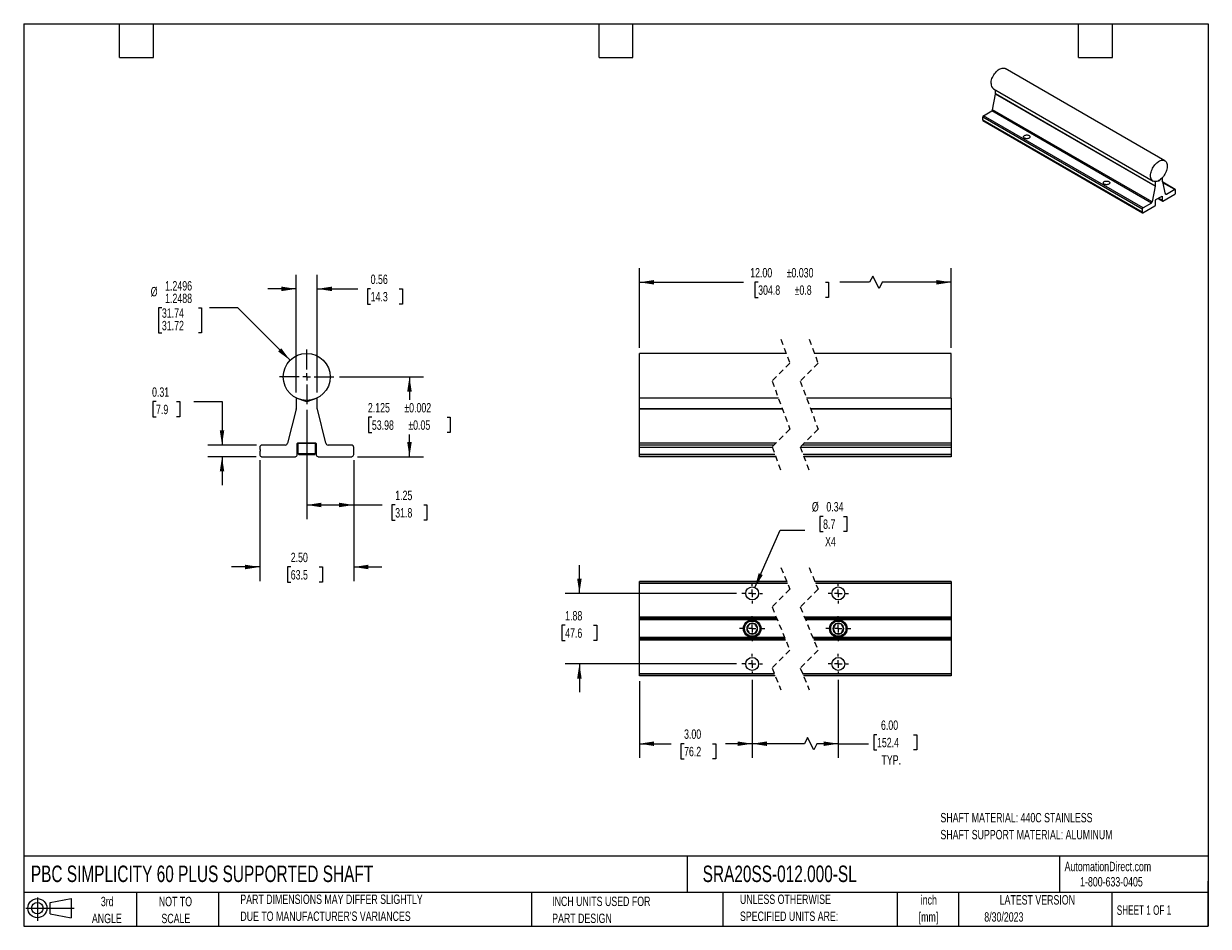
# Model space of a CAD drawing. Header units: inches. Extents: x 0.7 to 32.2, y 0.7 to 24.8.
import ezdxf

# ---------------------------------------------------------------- set-up
doc = ezdxf.new("R2010")
doc.units = ezdxf.units.IN
doc.header["$LTSCALE"] = 3
doc.header["$MEASUREMENT"] = 0
doc.linetypes.add('CENTERX2', pattern=[0.8, 0.5, -0.1, 0.1, -0.1])
doc.linetypes.add('HIDDEN', pattern=[0.075, 0.05, -0.025])
doc.layers.add('CENTER', color=40, linetype='CENTERX2')
doc.layers.add('SLD-DEFPOINTS', color=7, linetype='Continuous')
doc.layers.add('DIMENSIONS', color=140, linetype='Continuous', lineweight=25)
doc.layers.add('TEXT', color=140, linetype='Continuous', lineweight=25)
doc.styles.add('SLDTEXTSTYLE0', font='TXT', dxfattribs={"width": 0.7})
doc.styles.add('SLDTEXTSTYLE1', font='TXT', dxfattribs={"width": 0.65})
doc.dimstyles.new('SLDDIMSTYLE0', dxfattribs={"dimtxt": 0.254883, "dimasz": 0.39, "dimexe": 0, "dimexo": 0.0625, "dimgap": 0.063721, "dimtad": 0, "dimtih": 1, "dimtoh": 1, "dimdec": 4, "dimrnd": 1e-09, "dimzin": 4, "dimdsep": 46, "dimtxsty": 'SLDTEXTSTYLE0', "dimsah": 1, "dimcen": 0, "dimadec": 0, "dimazin": 1, "dimlim": 1, "dimtp": -0.0004, "dimtm": 0.0012, "dimtfac": 1, "dimtdec": 4, "dimtofl": 0, "dimtmove": 0, "dimatfit": 3, "dimfxl": 0, "dimfrac": 2, "dimtolj": 1, "dimtzin": 12, "dimarcsym": 0})
doc.dimstyles.new('SLDDIMSTYLE1', dxfattribs={"dimtxt": 0.254883, "dimasz": 0.39, "dimexe": 0, "dimexo": 0.0625, "dimgap": 0.063721, "dimtad": 0, "dimtih": 1, "dimtoh": 1, "dimrnd": 1e-09, "dimzin": 12, "dimdsep": 46, "dimtxsty": 'SLDTEXTSTYLE0', "dimsah": 1, "dimcen": 0.09, "dimadec": 0, "dimazin": 3, "dimtfac": 1, "dimtofl": 0, "dimtmove": 0, "dimatfit": 3, "dimfxl": 0, "dimfrac": 2, "dimtolj": 1, "dimtzin": 12, "dimarcsym": 0})
doc.dimstyles.new('SLDDIMSTYLE2', dxfattribs={"dimtxt": 0.254883, "dimasz": 0.39, "dimexe": 0, "dimexo": 0.0625, "dimgap": 0.063721, "dimtad": 0, "dimtih": 1, "dimtoh": 1, "dimrnd": 1e-09, "dimzin": 4, "dimdsep": 46, "dimtxsty": 'SLDTEXTSTYLE0', "dimsah": 1, "dimcen": 0.09, "dimadec": 0, "dimazin": 1, "dimtfac": 1, "dimtmove": 0, "dimatfit": 0, "dimfxl": 0, "dimfrac": 2, "dimtolj": 1, "dimtzin": 12, "dimarcsym": 0})
doc.dimstyles.new('SLDDIMSTYLE3', dxfattribs={"dimtxt": 0.254883, "dimasz": 0.39, "dimexe": 0, "dimexo": 0.0625, "dimgap": 0.063721, "dimtad": 0, "dimtih": 1, "dimtoh": 1, "dimdec": 3, "dimrnd": 1e-09, "dimzin": 12, "dimdsep": 46, "dimtxsty": 'SLDTEXTSTYLE0', "dimsah": 1, "dimcen": 0.09, "dimadec": 0, "dimazin": 3, "dimtol": 1, "dimtp": 0.002, "dimtm": 0.002, "dimtfac": 1, "dimtdec": 3, "dimtofl": 0, "dimtmove": 0, "dimatfit": 3, "dimfxl": 0, "dimfrac": 2, "dimtolj": 1, "dimarcsym": 0})
doc.dimstyles.new('SLDDIMSTYLE4', dxfattribs={"dimtxt": 0.254883, "dimasz": 0.39, "dimexe": 0, "dimexo": 0.0625, "dimgap": 0.063721, "dimtad": 0, "dimtih": 1, "dimtoh": 1, "dimrnd": 1e-09, "dimdsep": 46, "dimtxsty": 'SLDTEXTSTYLE0', "dimsah": 1, "dimcen": 0.09, "dimadec": 0, "dimazin": 2, "dimtfac": 1, "dimtmove": 0, "dimatfit": 0, "dimfxl": 0, "dimfrac": 2, "dimtolj": 1, "dimtzin": 12, "dimarcsym": 0})
doc.dimstyles.new('SLDDIMSTYLE5', dxfattribs={"dimtxt": 0.254883, "dimasz": 0.39, "dimexe": 0, "dimexo": 0.0625, "dimgap": 0.063721, "dimtad": 0, "dimtih": 1, "dimtoh": 1, "dimrnd": 1e-09, "dimzin": 4, "dimdsep": 46, "dimtxsty": 'SLDTEXTSTYLE0', "dimsah": 1, "dimcen": 0.09, "dimadec": 0, "dimazin": 1, "dimtol": 1, "dimtp": 0.03, "dimtm": 0.03, "dimtfac": 1, "dimtdec": 3, "dimtofl": 0, "dimtmove": 0, "dimatfit": 3, "dimfxl": 0, "dimfrac": 2, "dimtolj": 1, "dimarcsym": 0})
doc.dimstyles.new('SLDDIMSTYLE6', dxfattribs={"dimtxt": 0.254883, "dimasz": 0.39, "dimexe": 0, "dimexo": 0.0625, "dimgap": 0.063721, "dimtad": 0, "dimtih": 1, "dimtoh": 1, "dimrnd": 1e-09, "dimzin": 12, "dimdsep": 46, "dimtxsty": 'SLDTEXTSTYLE0', "dimsah": 1, "dimcen": 0.09, "dimadec": 0, "dimazin": 3, "dimtfac": 1, "dimtmove": 0, "dimatfit": 0, "dimfxl": 0, "dimfrac": 2, "dimtolj": 1, "dimtzin": 12, "dimarcsym": 0})
doc.dimstyles.new('SLDDIMSTYLE7', dxfattribs={"dimtxt": 0.254883, "dimasz": 0.39, "dimexe": 0, "dimexo": 0.0625, "dimgap": 0.063721, "dimtad": 0, "dimtih": 1, "dimtoh": 1, "dimrnd": 1e-09, "dimzin": 4, "dimdsep": 46, "dimtxsty": 'SLDTEXTSTYLE0', "dimsah": 1, "dimcen": 0.09, "dimadec": 0, "dimazin": 1, "dimtfac": 1, "dimtofl": 0, "dimtmove": 0, "dimatfit": 3, "dimfxl": 0, "dimfrac": 2, "dimtolj": 1, "dimtzin": 12, "dimarcsym": 0})
doc.dimstyles.new('SLDDIMSTYLE8', dxfattribs={"dimtxt": 0.254883, "dimasz": 0.39, "dimexe": 0, "dimexo": 0.0625, "dimgap": 0.063721, "dimtad": 0, "dimtih": 1, "dimtoh": 1, "dimrnd": 1e-09, "dimdsep": 46, "dimtxsty": 'SLDTEXTSTYLE0', "dimsah": 1, "dimcen": 0, "dimadec": 0, "dimazin": 2, "dimtfac": 1, "dimtofl": 0, "dimtmove": 0, "dimatfit": 3, "dimfxl": 0, "dimfrac": 2, "dimtolj": 1, "dimtzin": 12, "dimarcsym": 0})

# ---------------------------------------------------------------- blocks, each defined once
blk = doc.blocks.new('Block11')
at = {"color": 7, "linetype": 'Continuous', "lineweight": 18}
for p, q in [((0, 0.34), (1.284, 0.34)), ((0.306, 0.627), (0.306, 0)), ((0.647, 0.492), (1.202, 0.594)), ((0.647, 0.189), (0.647, 0.492)), ((1.202, 0.594), (1.202, 0.086)), ((0.647, 0.189), (1.202, 0.086))]:
    blk.add_line(p, q, dxfattribs=at)
for radius in [0.254, 0.152]:
    blk.add_circle((0.306, 0.34), radius, dxfattribs=at)
blk = doc.blocks.new('Block12')
at = {"layer": 'SLD-DEFPOINTS'}
blk.add_blockref('Block11', (0, 0), dxfattribs=at)
blk = doc.blocks.new('SW_NOTE_0')
at = {"layer": 'TEXT', "color": 0, "char_height": 0.25, "attachment_point": 1, "style": 'SLDTEXTSTYLE0'}
for s, insert in [('SHAFT MATERIAL: 440C STAINLESS', (0, 0.322)), ('SHAFT SUPPORT MATERIAL: ALUMINUM', (0, -0.129))]:
    blk.add_mtext(s, dxfattribs=dict(at, insert=insert))
blk = doc.blocks.new('SW_NOTE_0_1')
at = {"layer": 'TEXT', "color": 0, "char_height": 0.25, "attachment_point": 2, "style": 'SLDTEXTSTYLE0'}
for s, insert in [('inch', (0.375, 0.322)), ('[mm]', (0.367, -0.129))]:
    blk.add_mtext(s, dxfattribs=dict(at, insert=insert))
blk = doc.blocks.new('SW_NOTE_0_2')
at = {"layer": 'TEXT', "color": 0, "char_height": 0.25, "attachment_point": 1, "style": 'SLDTEXTSTYLE0'}
for s, insert in [('UNLESS OTHERWISE', (0, 0.322)), ('SPECIFIED UNITS ARE:', (0, -0.129))]:
    blk.add_mtext(s, dxfattribs=dict(at, insert=insert))
blk = doc.blocks.new('SW_NOTE_0_3')
at = {"layer": 'TEXT', "color": 0, "char_height": 0.25, "attachment_point": 1, "style": 'SLDTEXTSTYLE0'}
for s, insert in [('PART DIMENSIONS MAY DIFFER SLIGHTLY', (0, 0.322)), ("DUE TO MANUFACTURER'S VARIANCES", (0, -0.129))]:
    blk.add_mtext(s, dxfattribs=dict(at, insert=insert))
blk = doc.blocks.new('SW_NOTE_0_4')
at = {"layer": 'TEXT', "color": 0, "char_height": 0.25, "attachment_point": 2, "style": 'SLDTEXTSTYLE0'}
for s, insert in [('NOT TO', (0.621, 0.322)), ('SCALE', (0.632, -0.129))]:
    blk.add_mtext(s, dxfattribs=dict(at, insert=insert))
blk = doc.blocks.new('SW_NOTE_0_5')
at = {"layer": 'TEXT', "color": 0, "char_height": 0.25, "attachment_point": 2, "style": 'SLDTEXTSTYLE0'}
for s, insert in [('3rd', (0.273, 0.322)), ('ANGLE', (0.262, -0.129))]:
    blk.add_mtext(s, dxfattribs=dict(at, insert=insert))
blk = doc.blocks.new('SW_NOTE_0_6')
at = {"layer": 'TEXT', "color": 0, "char_height": 0.25, "attachment_point": 1, "style": 'SLDTEXTSTYLE0'}
for s, insert in [('INCH UNITS USED FOR', (0, 0.322)), ('PART DESIGN', (0, -0.129))]:
    blk.add_mtext(s, dxfattribs=dict(at, insert=insert))
blk = doc.blocks.new('_D')
at = {"layer": 'DIMENSIONS'}
for p, q in [((4.425, 17.192), (4.339, 17.192)), ((4.339, 17.192), (4.339, 16.526)), ((5.394, 17.192), (5.48, 17.192)), ((5.48, 17.192), (5.48, 16.526)), ((6.443, 17.192), (5.693, 17.192)), ((7.834, 15.801), (6.443, 17.192)), ((4.339, 16.526), (4.425, 16.526)), ((5.48, 16.526), (5.394, 16.526))]:
    blk.add_line(p, q, dxfattribs=at)
blk.add_solid([(7.834, 15.801), (7.6, 16.119), (7.516, 16.035)], dxfattribs=at)
at = {"layer": 'DIMENSIONS', "char_height": 0.25, "attachment_point": 1, "style": 'SLDTEXTSTYLE0'}
for s, insert in [('%%c', (4.127, 17.75)), ('1.2496', (4.511, 17.905)), ('1.2488', (4.511, 17.572)), ('31.74', (4.425, 17.181)), ('31.72', (4.425, 16.848))]:
    blk.add_mtext(s, dxfattribs=dict(at, insert=insert))
blk = doc.blocks.new('_D_1')
at = {"layer": 'DIMENSIONS'}
for p, q in [((8.276, 14.484), (8.276, 11.578)), ((9.526, 13.147), (9.526, 11.578)), ((8.276, 11.953), (9.526, 11.953)), ((9.526, 11.953), (10.284, 11.953)), ((10.629, 11.953), (10.543, 11.953)), ((10.543, 11.953), (10.543, 11.548)), ((11.386, 11.953), (11.472, 11.953)), ((11.472, 11.953), (11.472, 11.548)), ((10.543, 11.548), (10.629, 11.548)), ((11.472, 11.548), (11.386, 11.548))]:
    blk.add_line(p, q, dxfattribs=at)
for points in [[(8.276, 11.953), (8.666, 11.893), (8.666, 12.013)], [(9.526, 11.953), (9.136, 12.013), (9.136, 11.893)]]:
    blk.add_solid(points, dxfattribs=at)
at = {"layer": 'DIMENSIONS', "char_height": 0.25, "attachment_point": 1, "style": 'SLDTEXTSTYLE0'}
for s, insert in [('1.25', (10.629, 12.332)), ('31.8', (10.629, 11.87))]:
    blk.add_mtext(s, dxfattribs=dict(at, insert=insert))
blk = doc.blocks.new('_D_2')
at = {"layer": 'DIMENSIONS'}
for p, q in [((7.026, 13.147), (7.026, 9.929)), ((9.526, 13.147), (9.526, 9.929)), ((7.026, 10.304), (6.276, 10.304)), ((7.851, 10.304), (7.765, 10.304)), ((7.765, 10.304), (7.765, 9.899)), ((8.608, 10.304), (8.694, 10.304)), ((8.694, 10.304), (8.694, 9.899)), ((9.526, 10.304), (10.276, 10.304)), ((7.765, 9.899), (7.851, 9.899)), ((8.694, 9.899), (8.608, 9.899))]:
    blk.add_line(p, q, dxfattribs=at)
for points in [[(7.026, 10.304), (6.636, 10.364), (6.636, 10.244)], [(9.526, 10.304), (9.916, 10.244), (9.916, 10.364)]]:
    blk.add_solid(points, dxfattribs=at)
at = {"layer": 'DIMENSIONS', "char_height": 0.25, "attachment_point": 1, "style": 'SLDTEXTSTYLE0'}
for s, insert in [('2.50', (7.851, 10.683)), ('63.5', (7.851, 10.221))]:
    blk.add_mtext(s, dxfattribs=dict(at, insert=insert))
blk = doc.blocks.new('_D_3')
at = {"layer": 'DIMENSIONS'}
for p, q in [((9.151, 15.359), (11.383, 15.359)), ((11.008, 15.359), (11.008, 14.747)), ((10.008, 14.285), (9.922, 14.285)), ((9.922, 14.285), (9.922, 13.88)), ((12.007, 14.285), (12.093, 14.285)), ((12.093, 14.285), (12.093, 13.88)), ((9.922, 13.88), (10.008, 13.88)), ((12.093, 13.88), (12.007, 13.88)), ((11.008, 13.234), (11.008, 13.823)), ((9.624, 13.234), (11.383, 13.234))]:
    blk.add_line(p, q, dxfattribs=at)
for points in [[(11.008, 15.359), (10.948, 14.969), (11.068, 14.969)], [(11.008, 13.234), (11.068, 13.624), (10.948, 13.624)]]:
    blk.add_solid(points, dxfattribs=at)
at = {"layer": 'DIMENSIONS', "char_height": 0.25, "attachment_point": 1, "style": 'SLDTEXTSTYLE0'}
for s, insert in [('2.125', (9.902, 14.664)), ('±0.002', (10.871, 14.664)), ('53.98', (10.008, 14.202)), ('±0.05', (10.977, 14.202))]:
    blk.add_mtext(s, dxfattribs=dict(at, insert=insert))
blk = doc.blocks.new('_D_4')
at = {"layer": 'DIMENSIONS'}
for p, q in [((7.994, 14.942), (7.994, 18.074)), ((8.557, 14.942), (8.557, 18.074)), ((7.994, 17.699), (7.244, 17.699)), ((8.557, 17.699), (9.631, 17.699)), ((9.976, 17.699), (9.891, 17.699)), ((9.891, 17.699), (9.891, 17.294)), ((10.734, 17.699), (10.819, 17.699)), ((10.819, 17.699), (10.819, 17.294)), ((9.891, 17.294), (9.976, 17.294)), ((10.819, 17.294), (10.734, 17.294))]:
    blk.add_line(p, q, dxfattribs=at)
for points in [[(7.994, 17.699), (7.604, 17.759), (7.604, 17.639)], [(8.557, 17.699), (8.947, 17.639), (8.947, 17.759)]]:
    blk.add_solid(points, dxfattribs=at)
at = {"layer": 'DIMENSIONS', "char_height": 0.25, "attachment_point": 1, "style": 'SLDTEXTSTYLE0'}
for s, insert in [('0.56', (9.976, 18.078)), ('14.3', (9.976, 17.616))]:
    blk.add_mtext(s, dxfattribs=dict(at, insert=insert))
blk = doc.blocks.new('_D_5')
at = {"layer": 'DIMENSIONS'}
for p, q in [((4.269, 14.701), (4.184, 14.701)), ((4.184, 14.701), (4.184, 14.296)), ((4.815, 14.701), (4.9, 14.701)), ((4.9, 14.701), (4.9, 14.296)), ((5.274, 14.701), (6.024, 14.701)), ((6.024, 14.701), (6.024, 13.547)), ((4.184, 14.296), (4.269, 14.296)), ((4.9, 14.296), (4.815, 14.296)), ((6.939, 13.547), (5.649, 13.547)), ((6.928, 13.234), (5.649, 13.234)), ((6.024, 13.234), (6.024, 12.484))]:
    blk.add_line(p, q, dxfattribs=at)
for points in [[(6.024, 13.547), (6.084, 13.937), (5.964, 13.937)], [(6.024, 13.234), (5.964, 12.844), (6.084, 12.844)]]:
    blk.add_solid(points, dxfattribs=at)
at = {"layer": 'DIMENSIONS', "char_height": 0.25, "attachment_point": 1, "style": 'SLDTEXTSTYLE0'}
for s, insert in [('0.31', (4.163, 15.08)), ('7.9', (4.269, 14.618))]:
    blk.add_mtext(s, dxfattribs=dict(at, insert=insert))
blk = doc.blocks.new('SW_CENTERMARKSYMBOL_0')
at = {"layer": 'CENTER', "color": 0}
for p, q in [((0, 0.2), (0, 0.725)), ((-0.2, 0), (-0.725, 0)), ((0, 0), (-0.1, 0)), ((0, 0), (0, 0.1)), ((0, 0), (0, -0.1)), ((0, 0), (0.1, 0)), ((0.2, 0), (0.725, 0)), ((0, -0.2), (0, -0.725))]:
    blk.add_line(p, q, dxfattribs=at)
blk = doc.blocks.new('_D_6')
at = {"layer": 'DIMENSIONS'}
for p, q in [((17.122, 16.134), (17.122, 18.249)), ((23.327, 18.041), (23.244, 17.874)), ((23.494, 17.707), (23.327, 18.041)), ((25.412, 16.134), (25.412, 18.249)), ((17.122, 17.874), (19.894, 17.874)), ((20.28, 17.874), (20.194, 17.874)), ((20.194, 17.874), (20.194, 17.469)), ((22.067, 17.874), (22.153, 17.874)), ((22.153, 17.874), (22.153, 17.469)), ((23.244, 17.874), (22.454, 17.874)), ((23.577, 17.874), (23.494, 17.707)), ((25.412, 17.874), (23.577, 17.874)), ((20.194, 17.469), (20.28, 17.469)), ((22.153, 17.469), (22.067, 17.469))]:
    blk.add_line(p, q, dxfattribs=at)
for points in [[(17.122, 17.874), (17.512, 17.814), (17.512, 17.934)], [(25.412, 17.874), (25.022, 17.934), (25.022, 17.814)]]:
    blk.add_solid(points, dxfattribs=at)
at = {"layer": 'DIMENSIONS', "char_height": 0.25, "attachment_point": 1, "style": 'SLDTEXTSTYLE0'}
for s, insert in [('±0.030', (21.037, 18.253)), ('12.00', (20.068, 18.253)), ('304.8', (20.28, 17.791)), ('±0.8', (21.249, 17.791))]:
    blk.add_mtext(s, dxfattribs=dict(at, insert=insert))
blk = doc.blocks.new('_D_7')
at = {"layer": 'DIMENSIONS'}
for p, q in [((15.527, 9.602), (15.527, 10.352)), ((19.7, 9.602), (15.152, 9.602)), ((15.148, 8.754), (15.063, 8.754)), ((15.063, 8.754), (15.063, 8.349)), ((15.906, 8.754), (15.991, 8.754)), ((15.991, 8.754), (15.991, 8.349)), ((15.063, 8.349), (15.148, 8.349)), ((15.991, 8.349), (15.906, 8.349)), ((19.7, 7.727), (15.152, 7.727)), ((15.527, 7.727), (15.527, 6.977))]:
    blk.add_line(p, q, dxfattribs=at)
for points in [[(15.527, 9.602), (15.587, 9.992), (15.467, 9.992)], [(15.527, 7.727), (15.467, 7.337), (15.587, 7.337)]]:
    blk.add_solid(points, dxfattribs=at)
at = {"layer": 'DIMENSIONS', "char_height": 0.25, "attachment_point": 1, "style": 'SLDTEXTSTYLE0'}
for s, insert in [('1.88', (15.148, 9.133)), ('47.6', (15.148, 8.671))]:
    blk.add_mtext(s, dxfattribs=dict(at, insert=insert))
blk = doc.blocks.new('_D_8')
at = {"layer": 'DIMENSIONS'}
for p, q in [((17.122, 7.264), (17.122, 5.23)), ((20.122, 7.305), (20.122, 5.23)), ((17.122, 5.605), (17.965, 5.605)), ((18.31, 5.605), (18.225, 5.605)), ((18.225, 5.605), (18.225, 5.2)), ((19.068, 5.605), (19.153, 5.605)), ((19.153, 5.605), (19.153, 5.2)), ((20.122, 5.605), (19.413, 5.605)), ((18.225, 5.2), (18.31, 5.2)), ((19.153, 5.2), (19.068, 5.2))]:
    blk.add_line(p, q, dxfattribs=at)
for points in [[(17.122, 5.605), (17.512, 5.545), (17.512, 5.665)], [(20.122, 5.605), (19.732, 5.665), (19.732, 5.545)]]:
    blk.add_solid(points, dxfattribs=at)
at = {"layer": 'DIMENSIONS', "char_height": 0.25, "attachment_point": 1, "style": 'SLDTEXTSTYLE0'}
for s, insert in [('3.00', (18.31, 5.985)), ('76.2', (18.31, 5.522))]:
    blk.add_mtext(s, dxfattribs=dict(at, insert=insert))
blk = doc.blocks.new('_D_9')
at = {"layer": 'DIMENSIONS'}
for p, q in [((20.122, 7.305), (20.122, 5.23)), ((22.412, 7.305), (22.412, 5.23)), ((21.592, 5.772), (21.509, 5.605)), ((21.759, 5.439), (21.592, 5.772)), ((23.44, 5.844), (23.355, 5.844)), ((23.355, 5.844), (23.355, 5.439)), ((24.41, 5.844), (24.495, 5.844)), ((24.495, 5.844), (24.495, 5.439)), ((21.509, 5.605), (20.122, 5.605)), ((21.842, 5.605), (21.759, 5.439)), ((22.412, 5.605), (21.842, 5.605)), ((22.412, 5.605), (23.212, 5.605)), ((23.355, 5.439), (23.44, 5.439)), ((24.495, 5.439), (24.41, 5.439))]:
    blk.add_line(p, q, dxfattribs=at)
for points in [[(20.122, 5.605), (20.512, 5.545), (20.512, 5.665)], [(22.412, 5.605), (22.022, 5.665), (22.022, 5.545)]]:
    blk.add_solid(points, dxfattribs=at)
at = {"layer": 'DIMENSIONS', "char_height": 0.25, "attachment_point": 1, "style": 'SLDTEXTSTYLE0'}
for s, insert in [('6.00', (23.546, 6.223)), ('152.4', (23.44, 5.761)), ('TYP.', (23.559, 5.299))]:
    blk.add_mtext(s, dxfattribs=dict(at, insert=insert))
blk = doc.blocks.new('_D_10')
at = {"layer": 'DIMENSIONS'}
for p, q in [((22.007, 11.65), (21.922, 11.65)), ((21.922, 11.65), (21.922, 11.245)), ((22.553, 11.65), (22.638, 11.65)), ((22.638, 11.65), (22.638, 11.245)), ((20.191, 9.759), (20.865, 11.28)), ((20.865, 11.28), (21.521, 11.28)), ((21.922, 11.245), (22.007, 11.245)), ((22.638, 11.245), (22.553, 11.245))]:
    blk.add_line(p, q, dxfattribs=at)
blk.add_solid([(20.191, 9.759), (20.404, 10.091), (20.294, 10.14)], dxfattribs=at)
at = {"layer": 'DIMENSIONS', "char_height": 0.25, "attachment_point": 1, "style": 'SLDTEXTSTYLE0'}
for s, insert in [('%%c', (21.709, 12.03)), ('0.34', (22.094, 12.03)), ('8.7', (22.007, 11.568)), ('X4', (22.06, 11.105))]:
    blk.add_mtext(s, dxfattribs=dict(at, insert=insert))
blk = doc.blocks.new('SW_CENTERMARKSYMBOL_1')
at = {"layer": 'CENTER', "color": 0}
for p, q in [((-0.2, 0), (-0.272, 0)), ((0, 0), (-0.1, 0)), ((0, 0.2), (0, 0.272)), ((0, 0), (0, 0.1)), ((0, 0), (0, -0.1)), ((0, 0), (0.1, 0)), ((0.2, 0), (0.272, 0)), ((0, -0.2), (0, -0.272))]:
    blk.add_line(p, q, dxfattribs=at)
blk = doc.blocks.new('SW_CENTERMARKSYMBOL_2')
at = {"layer": 'CENTER', "color": 0}
for p, q in [((-0.2, 0), (-0.272, 0)), ((0, 0), (-0.1, 0)), ((0, 0.2), (0, 0.272)), ((0, 0), (0, 0.1)), ((0, 0), (0, -0.1)), ((0, 0), (0.1, 0)), ((0.2, 0), (0.272, 0)), ((0, -0.2), (0, -0.272))]:
    blk.add_line(p, q, dxfattribs=at)
blk = doc.blocks.new('SW_CENTERMARKSYMBOL_3')
at = {"layer": 'CENTER', "color": 0}
for p, q in [((-0.2, 0), (-0.272, 0)), ((0, 0), (-0.1, 0)), ((0, 0.2), (0, 0.272)), ((0, 0), (0, 0.1)), ((0, 0), (0, -0.1)), ((0, 0), (0.1, 0)), ((0.2, 0), (0.272, 0)), ((0, -0.2), (0, -0.272))]:
    blk.add_line(p, q, dxfattribs=at)
blk = doc.blocks.new('SW_CENTERMARKSYMBOL_4')
at = {"layer": 'CENTER', "color": 0}
for p, q in [((-0.2, 0), (-0.272, 0)), ((0, 0), (-0.1, 0)), ((0, 0.2), (0, 0.272)), ((0, 0), (0, 0.1)), ((0, 0), (0, -0.1)), ((0, 0), (0.1, 0)), ((0.2, 0), (0.272, 0)), ((0, -0.2), (0, -0.272))]:
    blk.add_line(p, q, dxfattribs=at)
blk = doc.blocks.new('SW_CENTERMARKSYMBOL_5')
at = {"layer": 'CENTER', "color": 0}
for p, q in [((0, 0.2), (0, 0.334)), ((-0.2, 0), (-0.335, 0)), ((0, 0), (-0.1, 0)), ((0, 0), (0, 0.1)), ((0, 0), (0, -0.1)), ((0, 0), (0.1, 0)), ((0.2, 0), (0.334, 0)), ((0, -0.2), (0, -0.335))]:
    blk.add_line(p, q, dxfattribs=at)
blk = doc.blocks.new('SW_CENTERMARKSYMBOL_6')
at = {"layer": 'CENTER', "color": 0}
for p, q in [((0, 0.2), (0, 0.334)), ((-0.2, 0), (-0.335, 0)), ((0, 0), (-0.1, 0)), ((0, 0), (0, 0.1)), ((0, 0), (0, -0.1)), ((0, 0), (0.1, 0)), ((0.2, 0), (0.334, 0)), ((0, -0.2), (0, -0.335))]:
    blk.add_line(p, q, dxfattribs=at)

msp = doc.modelspace()

# ---------------------------------------------------------------- linework, layer by layer
for p, q in [((31.09271, 21.10722), (26.85007, 23.55644)), ((26.5376, 23.01516), (30.78024, 20.56594)), ((26.51423, 22.46147), (26.59374, 22.87565)), ((30.83638, 20.42643), (26.59374, 22.87565)), ((26.5944, 22.88221), (26.5944, 22.98237)), ((30.83704, 20.43298), (26.5944, 22.88221)), ((26.27417, 22.30354), (26.49279, 22.42975)), ((30.73543, 19.98052), (26.49279, 22.42975)), ((30.75687, 20.01224), (26.51423, 22.46147)), ((30.49454, 19.81574), (26.2519, 22.26496)), ((26.2519, 22.18882), (26.2519, 22.26496)), ((30.49454, 19.7396), (26.2519, 22.18882)), ((26.25842, 22.1744), (30.50106, 19.72517)), ((30.51681, 19.85432), (26.27417, 22.30354)), ((30.83704, 20.54754), (30.83017, 20.55151)), ((30.83715, 20.54944), (30.83383, 20.55135)), ((30.83704, 20.54754), (30.83704, 20.43298)), ((30.93648, 20.56503), (30.83715, 20.54944)), ((30.93648, 20.56503), (30.92181, 20.5735)), ((31.03581, 20.66412), (30.93648, 20.56503)), ((31.03581, 20.66412), (31.03473, 20.66474)), ((31.03591, 20.54779), (31.03591, 20.66235)), ((31.11609, 20.21962), (31.03657, 20.54199)), ((31.37189, 20.34042), (31.03887, 20.53267)), ((31.35615, 20.33886), (31.04194, 20.52025)), ((30.83638, 20.42643), (30.75687, 20.01224)), ((30.85339, 20.07108), (31.01956, 20.16701)), ((31.02487, 20.16394), (31.01956, 20.16701)), ((31.02487, 20.16394), (31.02487, 20.04575)), ((31.04321, 20.03062), (31.36007, 20.21354)), ((31.13753, 20.21265), (31.11453, 20.22593)), ((31.35615, 20.33886), (31.13753, 20.21265)), ((31.36007, 20.21354), (31.36376, 20.21722)), ((31.37488, 20.30225), (31.37842, 20.30665)), ((31.37488, 20.28247), (31.37488, 20.30225)), ((31.37842, 20.28216), (31.37488, 20.2842)), ((31.37842, 20.28216), (31.37488, 20.28247)), ((31.37842, 20.30665), (31.37842, 20.32599)), ((31.37842, 20.24985), (31.37842, 20.28216)), ((30.51288, 19.72447), (30.82974, 19.90739)), ((30.73543, 19.98052), (30.51681, 19.85432)), ((30.82974, 19.90739), (30.83343, 19.91107)), ((30.84809, 19.9437), (30.84809, 20.06189)), ((30.90796, 20.10258), (31.03139, 20.03133)), ((31.02487, 20.04575), (30.91719, 20.10791)), ((31.03952, 20.03004), (31.04321, 20.03062)), ((30.49454, 19.81574), (30.49454, 19.7396)), ((30.50919, 19.72389), (30.51288, 19.72447)), ((21.02546, 15.98432), (17.12152, 15.98432)), ((17.12152, 15.35932), (17.12152, 15.98432)), ((25.41184, 15.98432), (21.77546, 15.98432)), ((25.41184, 15.35932), (25.41184, 15.98432)), ((17.12152, 14.79646), (17.12152, 15.35932)), ((25.41184, 14.79646), (25.41184, 15.35932)), ((7.99258, 14.49625), (7.76767, 13.5942)), ((7.99443, 14.79196), (7.99443, 14.51137)), ((8.27568, 14.69421), (7.99474, 14.79646)), ((8.11943, 14.75416), (8.11943, 14.75108)), ((8.55662, 14.79646), (8.27568, 14.69421)), ((8.43193, 14.75108), (8.43193, 14.75416)), ((8.55693, 14.51137), (8.55693, 14.79196)), ((8.7837, 13.5942), (8.55879, 14.49625)), ((20.81758, 14.79646), (17.12152, 14.79646)), ((17.12152, 14.79196), (17.12152, 14.79646)), ((20.81924, 14.79196), (17.12152, 14.79196)), ((17.12152, 14.51137), (17.12152, 14.79196)), ((20.92301, 14.51137), (17.12152, 14.51137)), ((17.12152, 14.49625), (17.12152, 14.51137)), ((20.9286, 14.49625), (17.12152, 14.49625)), ((17.12152, 13.5942), (17.12152, 14.49625)), ((25.41184, 14.79646), (21.56758, 14.79646)), ((25.41184, 14.79196), (21.56924, 14.79196)), ((25.41184, 14.51137), (21.67301, 14.51137)), ((25.41184, 14.49625), (21.6786, 14.49625)), ((25.41184, 14.79646), (25.41184, 14.79196)), ((25.41184, 14.79196), (25.41184, 14.51137)), ((25.41184, 14.51137), (25.41184, 14.49625)), ((25.41184, 14.49625), (25.41184, 13.5942)), ((7.70703, 13.54682), (7.08868, 13.54682)), ((8.02568, 13.29732), (8.02568, 13.58682)), ((8.04068, 13.60182), (8.51068, 13.60182)), ((8.05631, 13.60182), (8.04118, 13.58669)), ((8.04118, 13.58669), (8.04118, 13.32107)), ((8.51018, 13.58669), (8.04118, 13.58669)), ((8.51018, 13.58669), (8.49506, 13.60182)), ((8.51018, 13.32107), (8.51018, 13.58669)), ((8.52568, 13.58682), (8.52568, 13.29732)), ((9.46268, 13.54682), (8.84434, 13.54682)), ((20.74667, 13.5942), (17.12152, 13.5942)), ((17.12152, 13.54682), (17.12152, 13.5942)), ((17.12152, 13.48382), (17.12152, 13.54682)), ((20.69929, 13.54682), (17.12152, 13.54682)), ((25.41184, 13.54682), (21.44929, 13.54682)), ((25.41184, 13.5942), (21.49667, 13.5942)), ((25.41184, 13.5942), (25.41184, 13.54682)), ((25.41184, 13.54682), (25.41184, 13.48382)), ((7.02568, 13.48382), (7.02568, 13.43644)), ((7.02568, 13.43644), (7.03568, 13.43067)), ((7.03568, 13.38222), (7.02568, 13.37644)), ((7.02568, 13.37644), (7.02568, 13.29732)), ((7.03568, 13.43067), (7.03568, 13.38222)), ((7.06714, 13.23812), (7.07757, 13.23432)), ((7.07757, 13.23432), (7.97379, 13.23432)), ((7.97379, 13.23432), (7.98423, 13.23812)), ((8.04118, 13.32107), (8.07243, 13.28982)), ((8.04118, 13.32107), (8.51018, 13.32107)), ((8.47893, 13.28982), (8.07243, 13.28982)), ((8.47893, 13.28982), (8.51018, 13.32107)), ((8.56714, 13.23812), (8.57757, 13.23432)), ((8.57757, 13.23432), (9.47379, 13.23432)), ((9.47379, 13.23432), (9.48423, 13.23812)), ((9.52568, 13.29732), (9.52568, 13.48382)), ((20.65585, 13.48382), (17.12152, 13.48382)), ((17.12152, 13.29732), (17.12152, 13.48382)), ((20.72481, 13.29732), (17.12152, 13.29732)), ((17.12152, 13.23812), (17.12152, 13.29732)), ((20.74671, 13.23812), (17.12152, 13.23812)), ((17.12152, 13.23432), (17.12152, 13.23812)), ((20.74811, 13.23432), (17.12152, 13.23432)), ((25.41184, 13.48382), (21.40585, 13.48382)), ((25.41184, 13.29732), (21.47481, 13.29732)), ((25.41184, 13.23812), (21.49671, 13.23812)), ((25.41184, 13.23432), (21.49811, 13.23432)), ((25.41184, 13.48382), (25.41184, 13.29732)), ((25.41184, 13.29732), (25.41184, 13.23812)), ((25.41184, 13.23812), (25.41184, 13.23432)), ((21.0405, 9.91436), (17.12152, 9.91436)), ((17.12152, 9.87291), (17.12152, 9.91436)), ((21.05749, 9.87291), (17.12152, 9.87291)), ((17.12152, 9.86247), (17.12152, 9.87291)), ((21.06177, 9.86247), (17.12152, 9.86247)), ((17.12152, 8.96625), (17.12152, 9.86247)), ((25.41184, 9.91436), (21.7905, 9.91436)), ((25.41184, 9.87291), (21.80749, 9.87291)), ((25.41184, 9.86247), (21.81177, 9.86247)), ((25.41184, 9.91436), (25.41184, 9.87291)), ((25.41184, 9.87291), (25.41184, 9.86247)), ((25.41184, 9.86247), (25.41184, 8.96625)), ((20.76304, 8.96625), (17.12152, 8.96625)), ((17.12152, 8.95581), (17.12152, 8.96625)), ((20.76732, 8.95581), (17.12152, 8.95581)), ((17.12152, 8.91436), (17.12152, 8.95581)), ((20.78431, 8.91436), (17.12152, 8.91436)), ((17.12152, 8.89936), (17.12152, 8.91436)), ((20.79046, 8.89936), (17.12152, 8.89936)), ((17.12152, 8.42936), (17.12152, 8.89936)), ((25.41184, 8.96625), (21.51304, 8.96625)), ((25.41184, 8.95581), (21.51732, 8.95581)), ((25.41184, 8.91436), (21.53431, 8.91436)), ((25.41184, 8.89936), (21.54046, 8.89936)), ((25.41184, 8.96625), (25.41184, 8.95581)), ((25.41184, 8.95581), (25.41184, 8.91436)), ((25.41184, 8.91436), (25.41184, 8.89936)), ((25.41184, 8.89936), (25.41184, 8.42936)), ((20.19369, 8.78936), (20.04935, 8.78936)), ((20.04935, 8.53936), (20.19369, 8.53936)), ((22.48401, 8.78936), (22.33967, 8.78936)), ((22.33967, 8.53936), (22.48401, 8.53936)), ((20.98311, 8.42936), (17.12152, 8.42936)), ((17.12152, 8.41436), (17.12152, 8.42936)), ((20.98926, 8.41436), (17.12152, 8.41436)), ((17.12152, 8.37291), (17.12152, 8.41436)), ((21.00625, 8.37291), (17.12152, 8.37291)), ((17.12152, 8.36247), (17.12152, 8.37291)), ((21.01053, 8.36247), (17.12152, 8.36247)), ((17.12152, 7.46625), (17.12152, 8.36247)), ((25.41184, 8.42936), (21.73311, 8.42936)), ((25.41184, 8.41436), (21.73926, 8.41436)), ((25.41184, 8.37291), (21.75625, 8.37291)), ((25.41184, 8.36247), (21.76053, 8.36247)), ((25.41184, 8.42936), (25.41184, 8.41436)), ((25.41184, 8.41436), (25.41184, 8.37291)), ((25.41184, 8.37291), (25.41184, 8.36247)), ((25.41184, 8.36247), (25.41184, 7.46625)), ((20.7118, 7.46625), (17.12152, 7.46625)), ((17.12152, 7.45581), (17.12152, 7.46625)), ((20.71608, 7.45581), (17.12152, 7.45581)), ((17.12152, 7.41436), (17.12152, 7.45581)), ((20.73307, 7.41436), (17.12152, 7.41436)), ((25.41184, 7.46625), (21.4618, 7.46625)), ((25.41184, 7.45581), (21.46608, 7.45581)), ((25.41184, 7.41436), (21.48307, 7.41436)), ((25.41184, 7.46625), (25.41184, 7.45581)), ((25.41184, 7.45581), (25.41184, 7.41436))]:
    msp.add_line(p, q)
at = {"color": 7, "linetype": 'HIDDEN', "lineweight": 18}
for p, q in [((20.88679, 16.35932), (21.12301, 15.72054)), ((21.63679, 16.35932), (21.87301, 15.72054)), ((21.12301, 15.72054), (20.65057, 15.2481)), ((21.87301, 15.72054), (21.40057, 15.2481)), ((20.65057, 15.2481), (21.12301, 13.97054)), ((21.40057, 15.2481), (21.87301, 13.97054)), ((21.12301, 13.97054), (20.65057, 13.4981)), ((21.87301, 13.97054), (21.40057, 13.4981)), ((20.65057, 13.4981), (20.88679, 12.85932)), ((21.40057, 13.4981), (21.63679, 12.85932)), ((20.88679, 10.28936), (21.12301, 9.71308)), ((21.63679, 10.28936), (21.87301, 9.71308)), ((21.12301, 9.71308), (20.65057, 9.24064)), ((21.87301, 9.71308), (21.40057, 9.24064)), ((20.65057, 9.24064), (21.12301, 8.08808)), ((21.40057, 9.24064), (21.87301, 8.08808)), ((21.12301, 8.08808), (20.65057, 7.61564)), ((21.87301, 8.08808), (21.40057, 7.61564)), ((20.65057, 7.61564), (20.88679, 7.03936)), ((21.40057, 7.61564), (21.63679, 7.03936))]:
    msp.add_line(p, q, dxfattribs=at)
at = {"flags": 128}
for points in [[(26.47287, 23.15824), (26.47442, 23.18931), (26.47905, 23.22174), (26.48669, 23.25507), (26.49725, 23.28883), (26.51056, 23.32255), (26.52645, 23.35575), (26.54469, 23.38797), (26.56502, 23.41876), (26.58715, 23.44768), (26.61079, 23.47432), (26.63559, 23.49832), (26.66121, 23.51934), (26.68729, 23.53708), (26.71346, 23.55129), (26.73935, 23.56177), (26.76461, 23.56838), (26.78887, 23.57103), (26.8118, 23.56967), (26.83307, 23.56432), (26.85007, 23.55644)], [(27.48385, 21.77727), (27.49586, 21.76857), (27.50421, 21.75856), (27.5085, 21.74772), (27.5085, 21.7366), (27.50421, 21.72576), (27.49586, 21.71575), (27.48385, 21.70705), (27.4688, 21.70012), (27.45144, 21.6953), (27.43267, 21.69283), (27.41341, 21.69283), (27.39464, 21.6953), (27.37729, 21.70012), (27.36223, 21.70705), (27.35022, 21.71575), (27.34187, 21.72576), (27.33758, 21.7366), (27.33758, 21.74772), (27.34187, 21.75856), (27.35022, 21.76857), (27.36223, 21.77727), (27.37729, 21.7842), (27.39464, 21.78902), (27.41341, 21.79149), (27.43267, 21.79149), (27.45144, 21.78902), (27.4688, 21.7842), (27.48385, 21.77727)], [(30.71551, 20.70901), (30.71706, 20.74009), (30.72169, 20.77252), (30.72934, 20.80585), (30.73989, 20.83961), (30.7532, 20.87332), (30.76909, 20.90653), (30.78733, 20.93875), (30.80766, 20.96953), (30.82979, 20.99845), (30.85343, 21.0251), (30.87823, 21.0491), (30.90385, 21.07012), (30.92993, 21.08785), (30.9561, 21.10207), (30.98199, 21.11255), (31.00725, 21.11916), (31.03151, 21.1218), (31.05444, 21.12044), (31.07571, 21.1151), (31.09503, 21.10584), (31.11212, 21.09281), (31.12674, 21.07618), (31.1387, 21.05618), (31.14781, 21.0331), (31.15396, 21.00727), (31.15706, 20.97903), (31.15706, 20.9488), (31.15396, 20.91699), (31.14781, 20.88406), (31.1387, 20.85045), (31.12674, 20.81665), (31.11212, 20.78314), (31.09503, 20.75037), (31.07571, 20.71881), (31.05444, 20.6889), (31.03151, 20.66107), (31.00725, 20.6357), (30.98199, 20.61316), (30.9561, 20.59374), (30.92993, 20.57774), (30.90385, 20.56537), (30.87823, 20.55681), (30.85343, 20.55217), (30.82979, 20.55153), (30.80766, 20.55489), (30.78733, 20.5622), (30.76909, 20.57337), (30.7532, 20.58823), (30.73989, 20.60657), (30.72934, 20.62815), (30.72169, 20.65265), (30.71706, 20.67973), (30.71551, 20.70901)], [(29.60517, 20.55265), (29.61718, 20.54396), (29.62554, 20.53394), (29.62982, 20.52311), (29.62982, 20.51199), (29.62554, 20.50115), (29.61718, 20.49113), (29.60517, 20.48244), (29.59012, 20.47551), (29.57277, 20.47069), (29.55399, 20.46821), (29.53473, 20.46821), (29.51596, 20.47069), (29.49861, 20.47551), (29.48355, 20.48244), (29.47154, 20.49113), (29.46319, 20.50115), (29.4589, 20.51199), (29.4589, 20.52311), (29.46319, 20.53394), (29.47154, 20.54396), (29.48355, 20.55265), (29.49861, 20.55958), (29.51596, 20.56441), (29.53473, 20.56688), (29.55399, 20.56688), (29.57277, 20.56441), (29.59012, 20.55958), (29.60517, 20.55265)], [(31.13753, 20.21265), (31.13388, 20.2109), (31.13033, 20.20989), (31.12698, 20.20966), (31.12392, 20.21021), (31.12124, 20.21152), (31.119, 20.21357), (31.11726, 20.21629), (31.11609, 20.21962)], [(31.02487, 20.04575), (31.02513, 20.04199), (31.0259, 20.03861), (31.02716, 20.0357), (31.02889, 20.03332), (31.03105, 20.03153), (31.03358, 20.03037), (31.03643, 20.02987), (31.03952, 20.03004)], [(30.49454, 19.7396), (30.4948, 19.73583), (30.49557, 19.73246), (30.49683, 19.72955), (30.49856, 19.72717), (30.50072, 19.72538), (30.50325, 19.72422), (30.5061, 19.72372), (30.50919, 19.72389)], [(20.04935, 8.78936), (20.03431, 8.76331), (20.0178, 8.73471), (19.99451, 8.69437), (19.97718, 8.66436)], [(19.97718, 8.66436), (19.99222, 8.63831), (20.00873, 8.60971), (20.03202, 8.56937), (20.04935, 8.53936)], [(20.26586, 8.66436), (20.25081, 8.69041), (20.2343, 8.71901), (20.21101, 8.75934), (20.19369, 8.78936)], [(20.19369, 8.53936), (20.20873, 8.56541), (20.22524, 8.59401), (20.24853, 8.63434), (20.26586, 8.66436)], [(22.33967, 8.78936), (22.32463, 8.76331), (22.30812, 8.73471), (22.28483, 8.69437), (22.2675, 8.66436)], [(22.2675, 8.66436), (22.28254, 8.63831), (22.29905, 8.60971), (22.32234, 8.56937), (22.33967, 8.53936)], [(22.55618, 8.66436), (22.54113, 8.69041), (22.52462, 8.71901), (22.50134, 8.75934), (22.48401, 8.78936)], [(22.48401, 8.53936), (22.49905, 8.56541), (22.51556, 8.59401), (22.53885, 8.63434), (22.55618, 8.66436)]]:
    msp.add_lwpolyline(points, dxfattribs=at)
for centre, radius in [((8.27568, 15.35932), 0.625), ((20.12152, 9.60186), 0.172), ((22.41184, 9.60186), 0.172), ((20.12152, 8.66436), 0.2345), ((20.12152, 8.66436), 0.20325), ((22.41184, 8.66436), 0.2345), ((22.41184, 8.66436), 0.20325), ((20.12152, 7.72686), 0.172), ((22.41184, 7.72686), 0.172)]:
    msp.add_circle(centre, radius)
for centre, radius, start, end in [((26.63259, 23.14432), 0.16033, 175.01983, 233.667989), ((26.55951, 22.88239), 0.03489, 348.864172, 359.694273), ((26.46616, 22.47085), 0.04897, 302.934301, 348.955413), ((26.26733, 22.18712), 0.01553, 173.705878, 234.981942), ((26.30025, 22.26276), 0.04841, 122.605478, 177.394522), ((30.8542, 20.54751), 0.01716, 173.541829, 179.895654), ((31.02193, 20.66238), 0.01399, 359.87197, 7.154609), ((31.06017, 20.5476), 0.02426, 179.560295, 193.365799), ((30.80215, 20.43317), 0.03489, 348.864172, 359.694273), ((31.02163, 20.16447), 0.00328, 350.785963, 129.203285), ((31.36484, 20.3282), 0.01376, 350.785963, 129.203285), ((31.32923, 20.25234), 0.04925, 314.51925, 357.106913), ((30.5429, 19.81354), 0.04841, 122.605478, 177.394522), ((30.7088, 20.02163), 0.04897, 302.934301, 348.955413), ((30.7989, 19.94618), 0.04925, 314.51925, 357.106913), ((30.8596, 20.06137), 0.01153, 122.605478, 177.394522), ((7.93193, 14.51137), 0.0625, 346, 360), ((8.02743, 14.79196), 0.033, 172.166098, 180), ((8.52393, 14.79196), 0.033, 0, 7.833902), ((8.61943, 14.51137), 0.0625, 180, 194), ((7.08868, 13.48382), 0.063, 90, 180), ((7.70703, 13.60932), 0.0625, 270, 346), ((8.04068, 13.58682), 0.015, 90, 180), ((8.51068, 13.58682), 0.015, 0, 90), ((8.84434, 13.60932), 0.0625, 194, 270), ((9.46268, 13.48382), 0.063, 0, 90), ((7.08868, 13.29732), 0.063, 180, 250), ((7.96268, 13.29732), 0.063, 290, 0), ((8.58868, 13.29732), 0.063, 180, 250), ((9.46268, 13.29732), 0.063, 290, 0), ((20.12152, 8.66436), 0.14434, 120.000097, 180.000061), ((20.12152, 8.66436), 0.14434, 179.999939, 239.999903), ((20.12152, 8.66436), 0.14434, 60.000027, 119.999973), ((20.12152, 8.66436), 0.14434, 240.000027, 299.999973), ((20.12152, 8.66436), 0.14434, 0.000257, 59.999787), ((20.12152, 8.66436), 0.14434, 300.000213, 359.999743), ((22.41184, 8.66436), 0.14434, 120.000213, 179.999743), ((22.41184, 8.66436), 0.14434, 180.000257, 239.999787), ((22.41184, 8.66436), 0.14434, 60.000027, 119.999973), ((22.41184, 8.66436), 0.14434, 240.000027, 299.999973), ((22.41184, 8.66436), 0.14434, 359.999939, 59.999903), ((22.41184, 8.66436), 0.14434, 300.000097, 0.000061)]:
    msp.add_arc(centre, radius, start, end)
at = {"layer": 'TEXT'}
for p, q in [((0.75, 24.75), (32.25, 24.75)), ((0.75, 24.75), (0.75, 0.75)), ((3.3, 23.85), (3.3, 24.75)), ((4.2, 23.85), (4.2, 24.75)), ((16.05, 23.85), (16.05, 24.75)), ((16.95, 23.85), (16.95, 24.75)), ((28.8, 23.85), (28.8, 24.75)), ((29.7, 23.85), (29.7, 24.75)), ((32.25, 24.75), (32.25, 0.75)), ((3.3, 23.85), (4.2, 23.85)), ((16.05, 23.85), (16.95, 23.85)), ((28.8, 23.85), (29.7, 23.85)), ((32.25, 2.61332), (0.75, 2.61332)), ((18.39672, 2.61332), (18.39672, 1.65)), ((28.2963, 2.61332), (28.2963, 1.65)), ((32.25, 0.75), (32.25, 1.95)), ((32.25, 1.65), (0.75, 1.65)), ((3.75, 1.65), (3.75, 0.75)), ((5.93051, 1.65), (5.93051, 0.75)), ((14.24958, 1.65), (14.24958, 0.75)), ((19.34412, 1.65), (19.34412, 0.75)), ((23.97925, 1.65), (23.97925, 0.75)), ((25.60773, 1.65), (25.60773, 0.75)), ((29.68686, 1.65), (29.68686, 0.75)), ((0.75, 0.75), (32.25, 0.75))]:
    msp.add_line(p, q, dxfattribs=at)

# ---------------------------------------------------------------- block references
at = {"layer": 'CENTER'}
for name, p in [('SW_CENTERMARKSYMBOL_0', (8.27568, 15.35932)), ('SW_CENTERMARKSYMBOL_2', (20.12152, 9.60186)), ('SW_CENTERMARKSYMBOL_4', (22.41184, 9.60186)), ('SW_CENTERMARKSYMBOL_5', (20.12152, 8.66436)), ('SW_CENTERMARKSYMBOL_6', (22.41184, 8.66436)), ('SW_CENTERMARKSYMBOL_1', (20.12152, 7.72686)), ('SW_CENTERMARKSYMBOL_3', (22.41184, 7.72686))]:
    msp.add_blockref(name, p, dxfattribs=at)
at = {"layer": 'SLD-DEFPOINTS'}
msp.add_blockref('Block12', (0.80763, 0.89219), dxfattribs=at)
at = {"layer": 'TEXT'}
for name, p in [('SW_NOTE_0', (25.12699, 3.44185)), ('SW_NOTE_0_3', (6.51015, 1.27224)), ('SW_NOTE_0_2', (19.79621, 1.27225)), ('SW_NOTE_0_1', (24.4428, 1.25478)), ('SW_NOTE_0_5', (2.69851, 1.21276)), ('SW_NOTE_0_4', (4.16423, 1.21276)), ('SW_NOTE_0_6', (14.80272, 1.21639))]:
    msp.add_blockref(name, p, dxfattribs=at)

# ---------------------------------------------------------------- texts
for s, insert, char_height, attachment_point, style in [('PBC SIMPLICITY 60 PLUS SUPPORTED SHAFT', (0.94083, 2.3644), 0.4375, 1, 'SLDTEXTSTYLE0'), ('SRA20SS-012.000-SL', (18.80406, 2.3644), 0.4375, 1, 'SLDTEXTSTYLE0'), ('AutomationDirect.com', (28.42854, 2.46573), 0.25, 1, 'SLDTEXTSTYLE0'), ('1-800-633-0405', (28.84153, 2.05949), 0.25, 1, 'SLDTEXTSTYLE0'), ('LATEST VERSION', (27.70301, 1.57842), 0.25, 2, 'SLDTEXTSTYLE0'), ('SHEET 1 OF 1', (29.8159, 1.30529), 0.25, 1, 'SLDTEXTSTYLE1'), ('8/30/2023', (26.29285, 1.12363), 0.25, 1, 'SLDTEXTSTYLE0')]:
    msp.add_mtext(s, dxfattribs=dict(at, insert=insert, char_height=char_height, attachment_point=attachment_point, style=style))

# ---------------------------------------------------------------- dimensions: what is measured, and where the dimension line sits
at = {"layer": 'DIMENSIONS'}
for base, p1, p2, text, dimstyle, picture, middle in [((17.12152, 17.87408), (25.41184, 15.98432), (17.12152, 15.98432), '12.00MAX', 'SLDDIMSTYLE5', '_D_6', (21.17369, 17.87408)), ((22.41184, 5.60527), (20.12152, 7.45486), (22.41184, 7.45486), '6.00\\PTYP.', 'SLDDIMSTYLE7', '_D_9', (23.92497, 5.60527))]:
    dim = msp.add_linear_dim(base=base, p1=p1, p2=p2, text=text, dimstyle=dimstyle, dxfattribs=at)
    dim.commit()
    dim.dimension.update_dxf_attribs({"geometry": picture, "text_midpoint": middle, "dimtype": 160})
for base, p1, p2, dimstyle, picture, middle in [((7.99443, 17.69909), (8.55693, 14.79196), (7.99443, 14.79196), 'SLDDIMSTYLE4', '_D_4', (10.3551, 17.69909)), ((8.27568, 11.95281), (9.52568, 13.29732), (8.27568, 14.63432), 'SLDDIMSTYLE1', '_D_1', (11.00759, 11.95281)), ((7.02568, 10.30387), (9.52568, 13.29732), (7.02568, 13.29732), 'SLDDIMSTYLE2', '_D_2', (8.22929, 10.30387))]:
    dim = msp.add_linear_dim(base=base, p1=p1, p2=p2, dimstyle=dimstyle, dxfattribs=at)
    dim.commit()
    dim.dimension.update_dxf_attribs({"geometry": picture, "text_midpoint": middle, "dimtype": 160})
dim = msp.add_diameter_dim_2p(p1=(8.71762, 14.91738), p2=(7.83374, 15.80126), dimstyle='SLDDIMSTYLE0', dxfattribs=at)
dim.commit()
dim.dimension.update_dxf_attribs({"geometry": '_D', "text_midpoint": (4.90966, 17.19218), "dimtype": 163})
for base, p1, p2, angle, dimstyle, picture, middle in [((11.00759, 15.35932), (9.47379, 13.23432), (9.00068, 15.35932), 90, 'SLDDIMSTYLE3', '_D_3', (11.00759, 14.28492)), ((6.02398, 13.54682), (7.07757, 13.23432), (7.08868, 13.54682), 90, 'SLDDIMSTYLE4', '_D_5', (6.02398, 14.70105)), ((15.5269528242, 7.7268584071), (19.8495177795, 9.6018584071), (19.8495177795, 7.7268584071), 90, 'SLDDIMSTYLE6', '_D_7', (15.5269528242, 8.7538495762)), ((20.12152, 5.60527), (17.12152, 7.41436), (20.12152, 7.45486), 0, 'SLDDIMSTYLE7', '_D_8', (18.6891, 5.60527))]:
    dim = msp.add_linear_dim(base=base, p1=p1, p2=p2, angle=angle, dimstyle=dimstyle, dxfattribs=at)
    dim.commit()
    dim.dimension.update_dxf_attribs({"geometry": picture, "text_midpoint": middle, "dimtype": 160})
dim = msp.add_diameter_dim_2p(p1=(20.05183, 9.44461), p2=(20.1912, 9.75911), text='<>\\PX4', dimstyle='SLDDIMSTYLE8', dxfattribs=at)
dim.commit()
dim.dimension.update_dxf_attribs({"geometry": '_D_10', "text_midpoint": (22.28011, 11.44778), "dimtype": 163})

doc.saveas('drawing.dxf')
